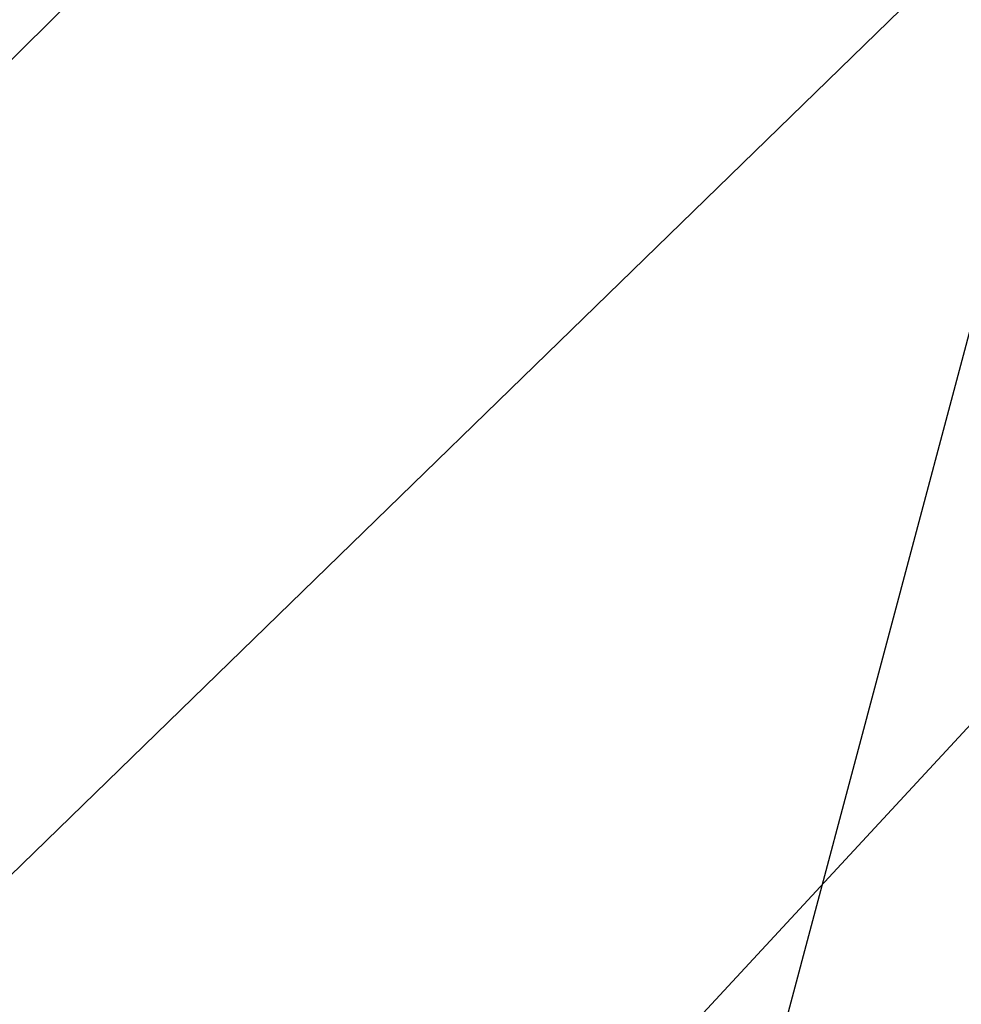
# Model space of a CAD drawing. Extents: x 432 to 817, y -34 to 84.
# Tile 188 of 218: x 468.8973 to 468.9296, y 39.4871 to 39.5209. Entities that reach past the tile are written whole.
import ezdxf

# ---------------------------------------------------------------- set-up
doc = ezdxf.new("R2010")
doc.units = 0
doc.header["$LTSCALE"] = 25.4
doc.layers.get('0').update_dxf_attribs({"color": 13, "linetype": 'CONTINUOUS'})

# ---------------------------------------------------------------- blocks, each defined once
blk = doc.blocks.new('QUEBECK-5405-5403_STL')
at = {"color": 7}
for p, q in [((41.320267, 78.590477, 72.483185), (44.509258, 78.590477, 75.926125)), ((41.320267, 78.590477, 72.483185), (44.509258, 78.590477, 75.926125)), ((40.67392, 78.279884, 71.981766), (45.339417, 78.555496, 76.520256)), ((40.67392, 78.279884, 71.981766), (45.339417, 78.555496, 76.520256)), ((44.509258, 73.292274, 75.926125), (41.320267, 73.292274, 72.483185)), ((44.509258, 73.292274, 75.926125), (41.320267, 73.292274, 72.483185)), ((41.796471, 70.941376, 71.768501), (43.220963, 70.941376, 77.1194)), ((41.796471, 70.941376, 71.768501), (43.220963, 70.941376, 77.1194)), ((36.48674, 70.55603, 67.801651), (42.765633, 70.55603, 74.057098)), ((36.48674, 70.55603, 67.801651), (42.765633, 70.55603, 74.057098))]:
    blk.add_line(p, q, dxfattribs=at)
mesh = blk.add_polyface(dxfattribs=at)
corners = [(45.39761, 79.184433, 75.103302), (42.230225, 79.246658, 71.250801), (45.88916, 79.287079, 74.64801)]
mesh.append_faces([[corners[k] for k in face] for face in [(0, 1, 2)]], dxfattribs={"color": 7})
mesh = blk.add_polyface(dxfattribs=at)
corners = [(45.88916, 79.287079, 74.64801), (42.230225, 79.246658, 71.250801), (42.439648, 79.282455, 71.033615)]
mesh.append_faces([[corners[k] for k in face] for face in [(0, 1, 2)]], dxfattribs={"color": 7})
mesh = blk.add_polyface(dxfattribs=at)
corners = [(45.39761, 72.698318, 75.103302), (45.88916, 72.595673, 74.64801), (42.230808, 72.635948, 71.250168)]
mesh.append_faces([[corners[k] for k in face] for face in [(0, 1, 2)]], dxfattribs={"color": 7})
mesh = blk.add_polyface(dxfattribs=at)
corners = [(45.88916, 72.595673, 74.64801), (42.439392, 72.600319, 71.033875), (42.230808, 72.635948, 71.250168)]
mesh.append_faces([[corners[k] for k in face] for face in [(0, 1, 2)]], dxfattribs={"color": 7})

msp = doc.modelspace()

# ---------------------------------------------------------------- block references
at = {"color": 0, "extrusion": (0, 1, -4.996e-16), "rotation": 180}
msp.add_blockref('QUEBECK-5405-5403_STL', (-426.669257, 1899.725094, -34.001705), dxfattribs=at)

doc.saveas('drawing.dxf')
